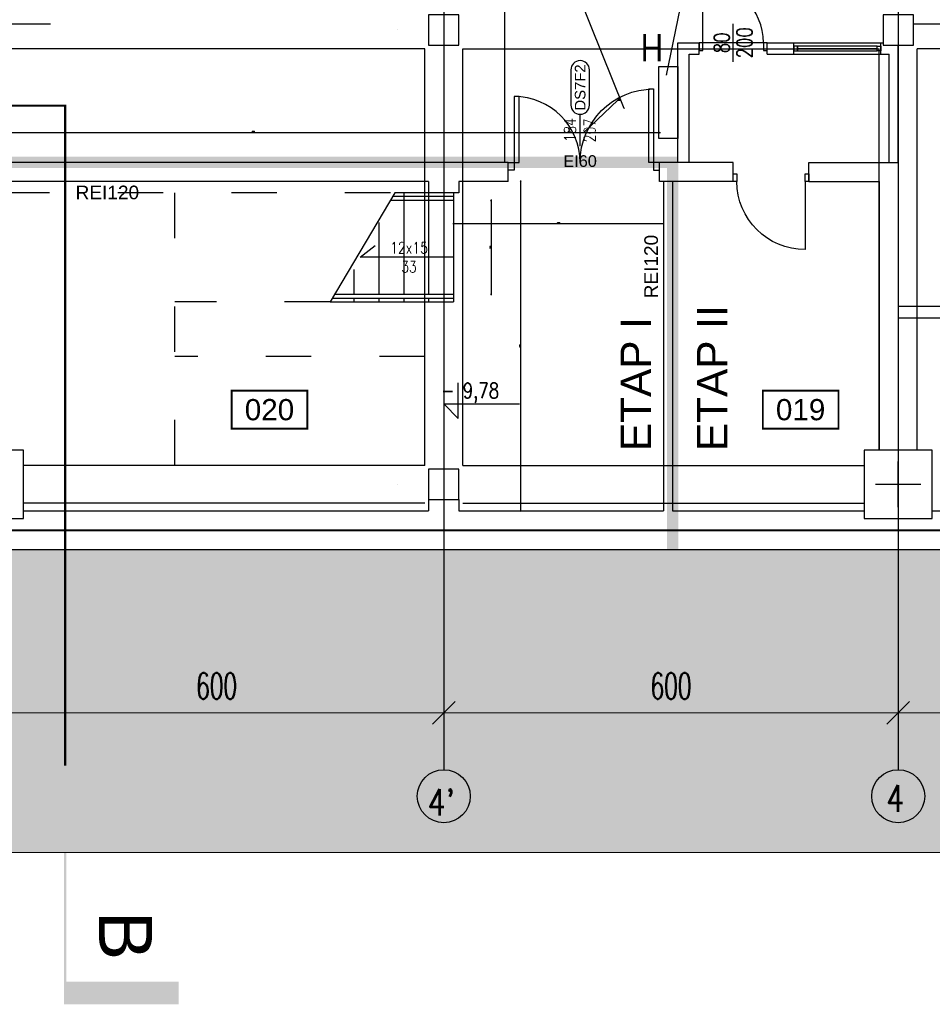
# Model space of a CAD drawing. Header units: centimetres. Extents: x -156440 to 298236, y -263599 to 81430.
# Tile 50 of 170: x 164424 to 176474, y -176096 to -163097. Entities that reach past the tile are written whole.
import ezdxf
from ezdxf.enums import TextEntityAlignment as Align

# ---------------------------------------------------------------- set-up
doc = ezdxf.new("R2010")
doc.units = ezdxf.units.CM
doc.header["$LTSCALE"] = 50
doc.header["$PDMODE"] = 35
doc.header["$PDSIZE"] = 0.1
for name, pattern in [('Kondygnacja -2$0$ACAD_ISO03W100', [30, 12, -18]), ('Kondygnacja -2$0$DIVIDE', [31.75, 12.7, -6.35, 0, -6.35, 0, -6.35]), ('Kondygnacja -2$0$HIDDEN2', [4.7625, 3.175, -1.5875]), ('Linie przekrojowe$0$DASHDOT', [25.4, 12.7, -6.35, 0, -6.35]), ('Osie rzutów$0$DASHDOT2', [12.7, 6.35, -3.175, 0, -3.175])]:
    doc.linetypes.add(name, pattern=pattern)
doc.layers.get('0').update_dxf_attribs({"color": 8})
doc.layers.get('DEFPOINTS').update_dxf_attribs({"color": 8})
for name, color, linetype, lineweight in [('Kondygnacja -2$0$_SP KORYTA', 8, 'Continuous', 25), ('Kondygnacja -2$0$ARCH_INFO_WYMIARY', 8, 'Continuous', 9), ('Kondygnacja -2$0$RYSUNKOWE_NIEDRUK', 8, 'Continuous', 9), ('Linie przekrojowe$0$ARCH_LINIE PRZEKROJOWE', 8, 'Continuous', 25), ('Osie rzutów$0$ARCH_INFO_WYMIARY', 8, 'Continuous', 9)]:
    doc.layers.add(name, color=color, linetype=linetype, lineweight=lineweight)
for name, color, linetype in [('Kondygnacja -2$0$ARCH_ETAPOWANIE', 8, 'Kondygnacja -2$0$DIVIDE'), ('Kondygnacja -2$0$ARCH_GRUNT', 8, 'Continuous'), ('Kondygnacja -2$0$ARCH_HYDRANTY', 8, 'Continuous'), ('Kondygnacja -2$0$ARCH_INFO_ETYK_DRZWI', 8, 'Continuous'), ('Kondygnacja -2$0$ARCH_INFO_ETYK_DRZWI_IST', 8, 'Continuous'), ('Kondygnacja -2$0$ARCH_INFO_KOTY_WYSOKOŚCIOWE_IST', 8, 'Continuous'), ('Kondygnacja -2$0$ARCH_INFO_ODPORNOŚĆ OGNIOWA', 8, 'Continuous'), ('Kondygnacja -2$0$ARCH_INFO_OPISY', 8, 'Continuous'), ('Kondygnacja -2$0$ARCH_INFO_SCHODY_IST', 8, 'Continuous'), ('Kondygnacja -2$0$ARCH_KONSTR_POWYŻEJ RZUTU_IST', 8, 'Kondygnacja -2$0$HIDDEN2'), ('Kondygnacja -2$0$ARCH_MUROWANE_IST', 9, 'Continuous'), ('Kondygnacja -2$0$ARCH_SCHODY_IST', 8, 'Continuous'), ('Kondygnacja -2$0$ARCH_STAL_IST', 8, 'Continuous'), ('Kondygnacja -2$0$ARCH_WIDOK_INNE_IST', 8, 'Continuous'), ('Kondygnacja -2$0$ARCH_WIDOK_IST', 8, 'Continuous'), ('Kondygnacja -2$0$ARCH_ŚLUSARKA_DRZWI', 8, 'Continuous'), ('Kondygnacja -2$0$ARCH_ŚLUSARKA_DRZWI_IST', 8, 'Continuous'), ('Kondygnacja -2$0$ARCH_ŚLUSARKA_OKNA_IST', 8, 'Continuous'), ('Kondygnacja -2$0$ARCH_ŻELBET_IST', 9, 'Continuous'), ('Osie rzutów$0$ARCH_INFO_OSIE_IST', 8, 'Osie rzutów$0$DASHDOT2'), ('Osie rzutów$0$ARCH_INFO_OSIE_OPISY_IST', 8, 'Continuous'), ('Pomieszczenia -2$0$ARCH_INFO_AREA_ETYKIETY_200', 8, 'Continuous')]:
    doc.layers.add(name, color=color, linetype=linetype)
doc.styles.add('Kondygnacja -2$0$Arial', font='ARIAL.TTF')
doc.styles.add('Kondygnacja -2$0$EtykietaPow01', font='ARIALN.TTF')
doc.styles.add('Kondygnacja -2$0$Romans', font='Romans.shx', dxfattribs={"width": 0.7})
doc.styles.add('Kondygnacja -2$0$ROMANS-50-CM', font='romans.shx', dxfattribs={"width": 0.8, "height": 10})
doc.styles.add('Kondygnacja -2$0$Standard', font='txt')
doc.styles.add('Linie przekrojowe$0$Arial', font='ARIAL.TTF')
doc.styles.add('Osie rzutów$0$ROMANS-250-CM', font='romans.shx', dxfattribs={"width": 0.8, "height": 50})
doc.styles.add('Osie rzutów$0$wymiary_cuprum', font='Romans.shx', dxfattribs={"width": 0.6})
doc.styles.add('Pomieszczenia -2$0$Arial', font='ARIAL.TTF')
doc.dimstyles.new('Kondygnacja -2$0$ISO-25', dxfattribs={"dimtxt": 2.5, "dimasz": 2.5, "dimexe": 1.25, "dimexo": 0.625, "dimtad": 1, "dimtxsty": 'Kondygnacja -2$0$Standard', "dimcen": 2.5, "dimadec": 0, "dimazin": 0, "dimtfac": 1, "dimtmove": 0, "dimatfit": 3, "dimfxl": 0, "dimarcsym": 0})
doc.dimstyles.new('Kondygnacja -2$0$Wymiary 1-100', dxfattribs={"dimtxt": 12, "dimasz": 10, "dimexe": 5, "dimexo": 0, "dimgap": 4, "dimtad": 1, "dimrnd": 0.5, "dimzin": 12, "dimdsep": 46, "dimtxsty": 'Kondygnacja -2$0$Romans', "dimblk": 'Kondygnacja -2$0$_Oblique', "dimcen": 10, "dimdle": 10, "dimclrt": 55, "dimazin": 0, "dimtfac": 1, "dimtmove": 1, "dimatfit": 3, "dimfxl": 0, "dimtolj": 1, "dimtzin": 0, "dimarcsym": 0})
doc.dimstyles.new('Osie rzutów$0$ARCH_ CT', dxfattribs={"dimtxt": 20, "dimasz": 20, "dimexe": 12, "dimexo": 20, "dimgap": 5, "dimtad": 1, "dimdec": 1, "dimrnd": 0.5, "dimzin": 9, "dimdsep": 46, "dimtxsty": 'Osie rzutów$0$wymiary_cuprum', "dimblk": 'Osie rzutów$0$_Oblique', "dimcen": 8, "dimdle": 12, "dimclrd": 256, "dimclre": 256, "dimclrt": 55, "dimadec": 1, "dimazin": 0, "dimtfac": 1, "dimtdec": 1, "dimtmove": 1, "dimatfit": 2, "dimldrblk": 'Osie rzutów$0$_Dot', "dimfxl": 0, "dimtolj": 1, "dimtzin": 0, "dimlwd": -1, "dimlwe": -1, "dimarcsym": 0})

# ---------------------------------------------------------------- blocks, each defined once
blk = doc.blocks.new('Osie rzutów$0$_Oblique')
at = {"color": 0, "linetype": 'ByBlock', "lineweight": -2}
blk.add_line((-0.5, -0.5), (0.5, 0.5), dxfattribs=at)
blk = doc.blocks.new('*D83')
at = {"layer": 'DEFPOINTS', "color": 0}
for p in [(9860, 4732.2), (10460, 4732.2), (10460, 4698.3)]:
    blk.add_point(p, dxfattribs=at)
at = {"layer": 'Osie rzutów$0$ARCH_INFO_WYMIARY'}
for p, q in [((9860, 4717.2), (9860, 4690.3)), ((10460, 4717.2), (10460, 4690.3)), ((9852, 4698.3), (10468, 4698.3))]:
    blk.add_line(p, q, dxfattribs=at)
at = {"layer": 'Osie rzutów$0$ARCH_INFO_WYMIARY', "xscale": 30, "yscale": 30, "zscale": 30, "rotation": 180}
blk.add_blockref('Osie rzutów$0$_Oblique', (9860, 4698.3), dxfattribs=at)
at = {"layer": 'Osie rzutów$0$ARCH_INFO_WYMIARY', "xscale": 30, "yscale": 30, "zscale": 30}
blk.add_blockref('Osie rzutów$0$_Oblique', (10460, 4698.3), dxfattribs=at)
at = {"layer": 'Osie rzutów$0$ARCH_INFO_WYMIARY', "color": 55, "insert": (10160, 4733.8), "char_height": 35, "attachment_point": 5, "style": 'Osie rzutów$0$wymiary_cuprum'}
blk.add_mtext('\\A1;600', dxfattribs=at)
blk = doc.blocks.new('Osie rzutów$0$_Dot')
at = {"color": 0, "linetype": 'ByBlock', "lineweight": -2}
blk.add_line((-0.5, 0), (-1, 0), dxfattribs=at)
at = {"color": 0, "linetype": 'ByBlock', "const_width": 0.5}
blk.add_lwpolyline([(-0.25, 0, 1), (0.25, 0, 1)], format="xyb", close=True, dxfattribs=at)
blk = doc.blocks.new('*D84')
at = {"layer": 'DEFPOINTS', "color": 0}
for p in [(9260, 4732.2), (9860, 4732.2), (9860, 4698.3)]:
    blk.add_point(p, dxfattribs=at)
at = {"layer": 'Osie rzutów$0$ARCH_INFO_WYMIARY'}
for p, q in [((9260, 4717.2), (9260, 4690.3)), ((9860, 4717.2), (9860, 4690.3)), ((9252, 4698.3), (9868, 4698.3))]:
    blk.add_line(p, q, dxfattribs=at)
at = {"layer": 'Osie rzutów$0$ARCH_INFO_WYMIARY', "xscale": 30, "yscale": 30, "zscale": 30, "rotation": 180}
blk.add_blockref('Osie rzutów$0$_Oblique', (9260, 4698.3), dxfattribs=at)
at = {"layer": 'Osie rzutów$0$ARCH_INFO_WYMIARY', "xscale": 30, "yscale": 30, "zscale": 30}
blk.add_blockref('Osie rzutów$0$_Oblique', (9860, 4698.3), dxfattribs=at)
at = {"layer": 'Osie rzutów$0$ARCH_INFO_WYMIARY', "color": 55, "insert": (9560, 4733.8), "char_height": 35, "attachment_point": 5, "style": 'Osie rzutów$0$wymiary_cuprum'}
blk.add_mtext('\\A1;600', dxfattribs=at)
blk = doc.blocks.new('*D85')
at = {"layer": 'DEFPOINTS', "color": 0}
for p in [(8660, 4732.2), (9260, 4732.2), (9260, 4698.3)]:
    blk.add_point(p, dxfattribs=at)
at = {"layer": 'Osie rzutów$0$ARCH_INFO_WYMIARY'}
for p, q in [((8660, 4717.2), (8660, 4690.3)), ((9260, 4717.2), (9260, 4690.3)), ((8652, 4698.3), (9268, 4698.3))]:
    blk.add_line(p, q, dxfattribs=at)
at = {"layer": 'Osie rzutów$0$ARCH_INFO_WYMIARY', "xscale": 30, "yscale": 30, "zscale": 30, "rotation": 180}
blk.add_blockref('Osie rzutów$0$_Oblique', (8660, 4698.3), dxfattribs=at)
at = {"layer": 'Osie rzutów$0$ARCH_INFO_WYMIARY', "xscale": 30, "yscale": 30, "zscale": 30}
blk.add_blockref('Osie rzutów$0$_Oblique', (9260, 4698.3), dxfattribs=at)
at = {"layer": 'Osie rzutów$0$ARCH_INFO_WYMIARY', "color": 55, "insert": (8960, 4733.8), "char_height": 35, "attachment_point": 5, "style": 'Osie rzutów$0$wymiary_cuprum'}
blk.add_mtext('\\A1;600', dxfattribs=at)
blk = doc.blocks.new('Linie przekrojowe$0$A$C57A9303D')
blk.add_lwpolyline([(300, 0, 3, 3, 0), (0, 0, 30, 30, 0), (0, 150, 30, 30, 0)], format="xyseb")
at = {"linetype": 'Linie przekrojowe$0$DASHDOT', "ltscale": 5, "const_width": 3}
blk.add_lwpolyline([(300, 0), (1000, 0)], dxfattribs=at)
blk = doc.blocks.new('Linie przekrojowe')
at = {"layer": 'Linie przekrojowe$0$ARCH_LINIE PRZEKROJOWE', "linetype": 'Linie przekrojowe$0$DASHDOT', "ltscale": 5, "const_width": 3, "flags": 128}
blk.add_lwpolyline([(8110, 12660), (8110, 5500), (8760, 5500), (8760, 5178.6)], dxfattribs=at)
at = {"layer": 'Linie przekrojowe$0$ARCH_LINIE PRZEKROJOWE', "linetype": 'Linie przekrojowe$0$DASHDOT', "ltscale": 5, "xscale": -1, "rotation": 270}
blk.add_blockref('Linie przekrojowe$0$A$C57A9303D', (8760, 4328.6), dxfattribs=at)
at = {"layer": 'Linie przekrojowe$0$ARCH_LINIE PRZEKROJOWE', "linetype": 'Linie przekrojowe$0$DASHDOT', "ltscale": 5, "style": 'Linie przekrojowe$0$Arial'}
blk.add_text('B', height=70, rotation=270, dxfattribs=at).set_placement((8839.8, 4404.4), align=Align.MIDDLE_CENTER)
blk = doc.blocks.new('Kondygnacja -2$0$T-drzwi_góra-200')
at = {"layer": 'Kondygnacja -2$0$ARCH_INFO_ETYK_DRZWI'}
blk.add_line((0, 0), (0, 60), dxfattribs=at)
blk.add_lwpolyline([(-17.5, 143.7), (-17.5, 77.5, 1), (17.5, 77.5), (17.5, 143.7, 1)], format="xyb", close=True, dxfattribs=at)
at = {"layer": 'Kondygnacja -2$0$ARCH_INFO_ETYK_DRZWI', "style": 'Kondygnacja -2$0$Arial'}
blk.add_attdef('ADS_DRZWI:SYMBOL', text='', height=20, rotation=90, dxfattribs=at).set_placement((0, 110.6), align=Align.MIDDLE)
at = {"layer": 'Kondygnacja -2$0$ARCH_INFO_ETYK_DRZWI', "style": 'Kondygnacja -2$0$Romans', "width": 0.8}
for tag, p in [('ADS_DRZWI:SZEROKOŚĆ', (-8, 30.5)), ('ADS_DRZWI:WYSOKOŚĆ', (29, 29.5))]:
    blk.add_attdef(tag, text='', height=22, rotation=90, dxfattribs=at).set_placement(p, align=Align.CENTER)
at = {"layer": 'Kondygnacja -2$0$ARCH_INFO_ETYK_DRZWI', "color": 1, "style": 'Kondygnacja -2$0$Arial'}
blk.add_attdef('ADS_DRZWI:ODPORNOŚĆ_OGNIOWA', text='', height=22, dxfattribs=at).set_placement((-0.1, -45.8), align=Align.BOTTOM_CENTER)
blk = doc.blocks.new('Kondygnacja -2$0$_Oblique')
at = {"color": 0, "linetype": 'ByBlock', "lineweight": -2}
blk.add_line((-0.5, -0.5), (0.5, 0.5), dxfattribs=at)
blk = doc.blocks.new('*D180')
at = {"layer": 'DEFPOINTS', "color": 0}
for p in [(170154, -165482), (170154, -166722), (170649, -166722)]:
    blk.add_point(p, dxfattribs=at)
at = {"layer": 'Kondygnacja -2$0$ARCH_INFO_WYMIARY', "color": 0, "lineweight": -2}
for p, q in [((170641, -165482), (170654, -165482)), ((170649, -165472), (170649, -166732)), ((170641, -166722), (170654, -166722))]:
    blk.add_line(p, q, dxfattribs=at)
at = {"layer": 'Kondygnacja -2$0$ARCH_INFO_WYMIARY', "color": 0, "lineweight": -2, "xscale": 10, "yscale": 10, "zscale": 10}
for p, rotation in [((170649, -165482), 90), ((170649, -166722), 270)]:
    blk.add_blockref('Kondygnacja -2$0$_Oblique', p, dxfattribs=dict(at, rotation=rotation))
at = {"layer": 'Kondygnacja -2$0$ARCH_INFO_WYMIARY', "color": 55, "insert": (170639, -166102), "char_height": 12, "attachment_point": 5, "rotation": 90, "style": 'Kondygnacja -2$0$Romans'}
blk.add_mtext('\\A1;1240', dxfattribs=at)
blk = doc.blocks.new('*D235')
at = {"layer": 'DEFPOINTS', "color": 0}
for p in [(170154, -165382), (172924, -165382), (172924, -165789)]:
    blk.add_point(p, dxfattribs=at)
at = {"layer": 'Kondygnacja -2$0$ARCH_INFO_WYMIARY', "color": 0, "lineweight": -2}
for p, q in [((170144, -165789), (172934, -165789)), ((170154, -165781), (170154, -165794)), ((172924, -165781), (172924, -165794))]:
    blk.add_line(p, q, dxfattribs=at)
at = {"layer": 'Kondygnacja -2$0$ARCH_INFO_WYMIARY', "color": 0, "lineweight": -2, "xscale": 10, "yscale": 10, "zscale": 10, "rotation": 180}
blk.add_blockref('Kondygnacja -2$0$_Oblique', (170154, -165789), dxfattribs=at)
at = {"layer": 'Kondygnacja -2$0$ARCH_INFO_WYMIARY', "color": 0, "lineweight": -2, "xscale": 10, "yscale": 10, "zscale": 10}
blk.add_blockref('Kondygnacja -2$0$_Oblique', (172924, -165789), dxfattribs=at)
at = {"layer": 'Kondygnacja -2$0$ARCH_INFO_WYMIARY', "color": 55, "insert": (171539, -165779), "char_height": 12, "attachment_point": 5, "style": 'Kondygnacja -2$0$Romans'}
blk.add_mtext('\\A1;2770', dxfattribs=at)
blk = doc.blocks.new('Kondygnacja -2$0$_Dot')
at = {"color": 0, "linetype": 'ByBlock', "lineweight": -2}
blk.add_line((-0.5, 0), (-1, 0), dxfattribs=at)
at = {"color": 0, "linetype": 'ByBlock', "const_width": 0.5}
blk.add_lwpolyline([(-0.25, 0, 1), (0.25, 0, 1)], format="xyb", close=True, dxfattribs=at)
blk = doc.blocks.new('*D181')
at = {"layer": 'DEFPOINTS', "color": 0}
for p in [(170649, -165232), (170655, -169582), (171039, -169582)]:
    blk.add_point(p, dxfattribs=at)
at = {"layer": 'Kondygnacja -2$0$ARCH_INFO_WYMIARY', "color": 0, "lineweight": -2}
for p, q in [((171039, -165222), (171039, -169592)), ((171031, -165232), (171044, -165232)), ((171031, -169582), (171044, -169582))]:
    blk.add_line(p, q, dxfattribs=at)
at = {"layer": 'Kondygnacja -2$0$ARCH_INFO_WYMIARY', "color": 0, "lineweight": -2, "xscale": 10, "yscale": 10, "zscale": 10}
for p, rotation in [((171039, -165232), 90), ((171039, -169582), 270)]:
    blk.add_blockref('Kondygnacja -2$0$_Oblique', p, dxfattribs=dict(at, rotation=rotation))
at = {"layer": 'Kondygnacja -2$0$ARCH_INFO_WYMIARY', "color": 55, "insert": (171029, -167407), "char_height": 12, "attachment_point": 5, "rotation": 90, "style": 'Kondygnacja -2$0$Romans'}
blk.add_mtext('\\A1;4350', dxfattribs=at)
blk = doc.blocks.new('*D251')
at = {"layer": 'DEFPOINTS', "color": 0}
for p in [(170874, -164585), (164144, -164982), (170874, -164982)]:
    blk.add_point(p, dxfattribs=at)
at = {"layer": 'Kondygnacja -2$0$ARCH_INFO_WYMIARY', "color": 0, "lineweight": -2}
for p, q in [((164134, -164585), (170884, -164585)), ((164144, -164593), (164144, -164580)), ((170874, -164593), (170874, -164580))]:
    blk.add_line(p, q, dxfattribs=at)
at = {"layer": 'Kondygnacja -2$0$ARCH_INFO_WYMIARY', "color": 0, "lineweight": -2, "xscale": 10, "yscale": 10, "zscale": 10, "rotation": 180}
blk.add_blockref('Kondygnacja -2$0$_Oblique', (164144, -164585), dxfattribs=at)
at = {"layer": 'Kondygnacja -2$0$ARCH_INFO_WYMIARY', "color": 0, "lineweight": -2, "xscale": 10, "yscale": 10, "zscale": 10}
blk.add_blockref('Kondygnacja -2$0$_Oblique', (170874, -164585), dxfattribs=at)
at = {"layer": 'Kondygnacja -2$0$ARCH_INFO_WYMIARY', "color": 55, "insert": (167509, -164575), "char_height": 12, "attachment_point": 5, "style": 'Kondygnacja -2$0$Romans'}
blk.add_mtext('\\A1;6730', dxfattribs=at)
blk = doc.blocks.new('*D261')
at = {"layer": 'DEFPOINTS', "color": 0}
for p in [(172874, -164585), (170874, -164982), (172874, -164982)]:
    blk.add_point(p, dxfattribs=at)
at = {"layer": 'Kondygnacja -2$0$ARCH_INFO_WYMIARY', "color": 0, "lineweight": -2}
for p, q in [((171874, -164585), (172324, -164158)), ((172324, -164158), (172361, -164158)), ((170864, -164585), (172884, -164585)), ((170874, -164593), (170874, -164580)), ((172874, -164593), (172874, -164580))]:
    blk.add_line(p, q, dxfattribs=at)
at = {"layer": 'Kondygnacja -2$0$ARCH_INFO_WYMIARY', "color": 0, "lineweight": -2, "xscale": 10, "yscale": 10, "zscale": 10, "rotation": 180}
blk.add_blockref('Kondygnacja -2$0$_Oblique', (170874, -164585), dxfattribs=at)
at = {"layer": 'Kondygnacja -2$0$ARCH_INFO_WYMIARY', "color": 0, "lineweight": -2, "xscale": 10, "yscale": 10, "zscale": 10}
blk.add_blockref('Kondygnacja -2$0$_Oblique', (172874, -164585), dxfattribs=at)
at = {"layer": 'Kondygnacja -2$0$ARCH_INFO_WYMIARY', "color": 55, "insert": (172343, -164148), "char_height": 12, "attachment_point": 5, "style": 'Kondygnacja -2$0$Romans'}
blk.add_mtext('\\A1;2000', dxfattribs=at)
blk = doc.blocks.new('Kondygnacja -2$0$DRZWI80')
blk.add_line((-40, 0), (-40, 80))
at = {"lineweight": -3}
for p, q in [((0, -25), (0, 25)), ((40, 0), (-40, 0))]:
    blk.add_line(p, q, dxfattribs=at)
for points in [[(-45, -10), (-40, -10), (-40, 0), (-45, 0)], [(40, -10), (45, -10), (45, 0), (40, 0)]]:
    blk.add_lwpolyline(points, close=True, dxfattribs=at)
blk.add_arc((-40, 0), 80, 0, 90, dxfattribs=at)
blk = doc.blocks.new('Kondygnacja -2$0$konstukcja stropu -2')
at = {"layer": 'Kondygnacja -2$0$ARCH_KONSTR_POWYŻEJ RZUTU_IST', "ltscale": 10}
for p, q in [((9235, 5575), (8685, 5575)), ((9235, 5025), (9235, 5575)), ((9285, 5025), (9285, 5575)), ((9285, 5575), (9835, 5575)), ((9835, 5045), (9835, 5575)), ((9885, 5045), (9885, 5575)), ((10435, 5575), (9885, 5575)), ((9235, 5025), (8705, 5025)), ((9285, 5025), (9815, 5025)), ((9235, 4975), (8705, 4975)), ((9285, 4975), (9815, 4975))]:
    blk.add_line(p, q, dxfattribs=at)
blk = doc.blocks.new('Pomieszczenia -2$0$etykieta_numer')
at = {"color": 0, "linetype": 'ByBlock', "const_width": 2.44}
blk.add_lwpolyline([(-50, -50), (-50, 0), (50, 0), (50, -50)], close=True, dxfattribs=at)
at = {"color": 0, "linetype": 'ByBlock', "style": 'Pomieszczenia -2$0$Arial'}
blk.add_attdef('AECAREA:NUMER_LOKALU', text='', height=28, dxfattribs=at).set_placement((0, -25), align=Align.MIDDLE)
blk = doc.blocks.new('Osie rzutów')
at = {"layer": 'Osie rzutów$0$ARCH_INFO_OSIE_IST', "ltscale": 10}
for p, q in [((9260, 12510), (9260, 4623.26)), ((9860, 12510), (9860, 4623.26)), ((4436.04, 5600), (15156.54, 5600)), ((9860, 4970), (9860, 5030)), ((4436.04, 5000), (15156.54, 5000)), ((9890, 5000), (9830, 5000))]:
    blk.add_line(p, q, dxfattribs=at)
at = {"layer": 'Osie rzutów$0$ARCH_INFO_OSIE_OPISY_IST'}
for centre in [(9260, 4588.26), (9860, 4588.26)]:
    blk.add_circle(centre, 35, dxfattribs=at)
at = {"layer": 'Osie rzutów$0$ARCH_INFO_OSIE_OPISY_IST', "style": 'Osie rzutów$0$ROMANS-250-CM', "width": 0.8}
for s, p in [('4', (9844.03, 4567.67)), ("4'", (9238.54, 4562.69))]:
    blk.add_text(s, height=35, dxfattribs=at).set_placement(p)
at = {"layer": 'Osie rzutów$0$ARCH_INFO_WYMIARY'}
for base, p1, p2, picture, middle in [((9260, 4698.26), (8660, 4732.19), (9260, 4732.19), '*D85', (8960, 4733.76)), ((9860, 4698.26), (9260, 4732.19), (9860, 4732.19), '*D84', (9560, 4733.76)), ((10460, 4698.26), (9860, 4732.19), (10460, 4732.19), '*D83', (10160, 4733.76))]:
    dim = blk.add_linear_dim(base=base, p1=p1, p2=p2, dimstyle='Osie rzutów$0$ARCH_ CT', override={"dimtxt": 35, "dimasz": 30, "dimexe": 8, "dimexo": 15, "dimgap": 18, "dimdle": 8}, dxfattribs=at)
    dim.commit()
    dim.dimension.update_dxf_attribs({"geometry": picture, "text_midpoint": middle})

msp = doc.modelspace()

# ---------------------------------------------------------------- hatches: boundary and pattern name
at = {"layer": 'Kondygnacja -2$0$ARCH_GRUNT', "linetype": 'Continuous', "lineweight": 5}
h = msp.add_hatch(dxfattribs=at)
h.set_pattern_fill('EARTH', color=256, scale=150.000081, angle=45, style=0)
h.set_pattern_definition([(45, (77424.2, -219231.8), (-1e-09, 1347.039), [952.501, -952.501]), (45, (77171.7, -218979.2), (-1e-09, 1347.039), [952.501, -952.501]), (45, (76919.1, -218726.6), (-1e-09, 1347.039), [952.501, -952.501]), (135, (76919.1, -218558.25), (-1347.039, -1e-09), [952.501, -952.501]), (135, (77171.7, -218305.7), (-1347.039, -1e-09), [952.501, -952.501]), (135, (77424.2, -218053.1), (-1347.039, -1e-09), [952.501, -952.501])])
h.paths.add_polyline_path([(212884.241, -145231.769), (212884.241, -170091.769), (126714.241, -170091.769), (126714.241, -162416.769), (124204.241, -162416.769), (124204.241, -158046.769), (126714.241, -158046.769), (126714.241, -145411.769), (124194.241, -145411.769), (124194.241, -139051.769), (126714.241, -139051.769), (126714.241, -120371.769), (126974.241, -120371.769), (126974.241, -120331.769), (123340.682, -120331.769), (104210.686, -114846.331), (92327.304, -139115.894), (85328.346, -135672.845), (88440.332, -129346.864), (81118.345, -125744.905), (84534.909, -118799.785), (97303.521, -125081.142), (97363.112, -124960.006), (104094.752, -111276.07), (123872.677, -116947.299), (125577.831, -117931.769), (126814.241, -117931.769), (126814.241, -111935.99), (122814.241, -111935.99), (122814.241, -112482.599), (111546.999, -109251.769), (100611.443, -109251.769), (95479.978, -119726.267), (82711.366, -113444.91), (75763.47, -127568.448), (83085.457, -131170.407), (79973.47, -137496.388), (94157.494, -144474.039), (106329.469, -119615.08), (122714.241, -124313.338), (122714.241, -135051.769), (120194.241, -135051.769), (120194.241, -149411.769), (122714.241, -149411.769), (122714.241, -154046.769), (120204.241, -154046.769), (120204.241, -166416.769), (122714.241, -166416.769), (122714.241, -174091.769), (216884.241, -174091.769), (216884.241, -145231.769)])

# ---------------------------------------------------------------- linework, layer by layer
at = {"layer": 'Kondygnacja -2$0$ARCH_ETAPOWANIE', "ltscale": 10, "const_width": 150, "elevation": -3480}
msp.add_lwpolyline([(164024.241, -171004.045), (164024.241, -164981.769), (173044.241, -164981.769), (173044.241, -171004.045)], dxfattribs=at)
at = {"layer": 'Kondygnacja -2$0$ARCH_HYDRANTY', "elevation": -3480}
msp.add_lwpolyline([(172864.241, -163716.769), (173114.241, -163716.769), (173114.241, -164666.769), (172864.241, -164666.769)], close=True, dxfattribs=at)
at = {"layer": 'Kondygnacja -2$0$ARCH_INFO_KOTY_WYSOKOŚCIOWE_IST', "elevation": -3480}
msp.add_lwpolyline([(171025.452, -168172.784), (170028.268, -168172.784), (170215.768, -168360.284), (170215.768, -167891.85)], dxfattribs=at)
at = {"layer": 'Kondygnacja -2$0$ARCH_INFO_SCHODY_IST'}
for p, q in [((168920.442, -166231.769, -3480), (169118.129, -166079.402, -3480)), ((170154.241, -166231.769, -3480), (168920.442, -166231.769, -3480))]:
    msp.add_line(p, q, dxfattribs=at)
at = {"layer": 'Kondygnacja -2$0$ARCH_MUROWANE_IST', "ltscale": 4}
for p, q in [((176224.241, -163151.769, -3480), (181824.241, -163151.769, -3480)), ((173114.241, -164981.769, -3480), (173114.241, -163401.769, -3480)), ((173114.241, -163401.769, -3480), (173394.241, -163401.769, -3480)), ((173394.241, -163551.769, -3480), (173394.241, -163401.769, -3480)), ((174294.241, -163551.769, -3480), (174294.241, -163401.769, -3480)), ((174294.241, -163401.769, -3480), (174644.241, -163401.769, -3480)), ((174644.241, -163551.769, -3480), (174644.241, -163401.769, -3480)), ((175794.241, -163551.769, -3480), (175794.241, -163401.769, -3480)), ((175794.241, -163401.769, -3480), (175824.241, -163401.769, -3480)), ((176024.241, -164981.769, -3480), (176024.241, -163431.769, -3480)), ((173264.241, -164981.769, -3480), (173264.241, -163551.769, -3480)), ((173264.241, -163551.769, -3480), (173394.241, -163551.769, -3480)), ((174294.241, -163551.769, -3480), (174644.241, -163551.769, -3480)), ((175794.241, -163551.769, -3480), (175904.241, -163551.769, -3480)), ((175904.241, -164981.769, -3480), (175904.241, -163551.769, -3480)), ((170874.241, -164981.769, -3480), (164144.241, -164981.769, -3480)), ((170874.241, -165231.769, -3480), (170874.241, -164981.769, -3480)), ((173844.241, -164981.769, -3480), (172874.241, -164981.769, -3480)), ((172874.241, -165231.769, -3480), (172874.241, -164981.769, -3480)), ((173844.241, -165231.769, -3480), (173844.241, -164981.769, -3480)), ((174844.241, -165231.769, -3480), (174844.241, -164981.769, -3480)), ((174844.241, -164981.769, -3480), (176024.241, -164981.769, -3480)), ((176024.241, -164981.769, -3480), (176024.241, -168781.769, -3480)), ((169824.241, -165231.769, -3480), (164274.241, -165231.769, -3480)), ((169824.241, -165231.769, -3480), (169824.241, -165381.769, -3480)), ((170224.241, -165231.769, -3480), (170224.241, -165381.769, -3480)), ((170874.241, -165231.769, -3480), (170224.241, -165231.769, -3480)), ((173844.241, -165231.769, -3480), (172874.241, -165231.769, -3480)), ((172924.241, -165231.769, -3480), (172924.241, -169581.769, -3480)), ((173044.241, -165231.769, -3480), (173044.241, -169581.769, -3480)), ((174844.241, -165231.769, -3480), (175774.241, -165231.769, -3480)), ((175774.241, -165231.769, -3480), (175774.241, -168781.769, -3480)), ((170224.241, -165381.769, -3480), (169824.241, -165381.769, -3480)), ((126964.241, -169841.769, -3480), (212634.241, -169841.769, -3480)), ((126714.241, -170091.769, -3480), (212884.241, -170091.769, -3480))]:
    msp.add_line(p, q, dxfattribs=at)
at = {"layer": 'Kondygnacja -2$0$ARCH_MUROWANE_IST', "ltscale": 4, "elevation": -3480}
msp.add_lwpolyline([(180874.241, -167031.769), (180874.241, -166881.769), (176024.241, -166881.769), (176024.241, -167031.769)], close=True, dxfattribs=at)
at = {"layer": 'Kondygnacja -2$0$ARCH_SCHODY_IST', "linetype": 'Kondygnacja -2$0$ACAD_ISO03W100'}
for p, q in [((169319.2, -165381.769, -3480), (164274.241, -165381.769, -3480)), ((166474.241, -168981.769, -3480), (166474.241, -165381.769, -3480)), ((168521.685, -166821.769, -3480), (166474.241, -166821.769, -3480)), ((169774.241, -167541.769, -3480), (166474.241, -167541.769, -3480)), ((169774.241, -168981.769, -3480), (169774.241, -167641.769, -3480)), ((169774.241, -168981.769, -3480), (164474.241, -168981.769, -3480))]:
    msp.add_line(p, q, dxfattribs=at)
at = {"layer": 'Kondygnacja -2$0$ARCH_SCHODY_IST'}
for p, q in [((169378.715, -165381.769, -3480), (168521.685, -166821.769, -3480)), ((169824.241, -165481.769, -3480), (169319.2, -165481.769, -3480)), ((170154.241, -165481.769, -3480), (169319.2, -165481.769, -3480)), ((170154.241, -165431.769, -3480), (169348.957, -165431.769, -3480)), ((169824.241, -165381.769, -3480), (169378.715, -165381.769, -3480)), ((169494.241, -165381.769, -3480), (169494.241, -166721.769, -3480)), ((169824.241, -165381.769, -3480), (169824.241, -166721.769, -3480)), ((170154.241, -165381.769, -3480), (170154.241, -166821.769, -3480)), ((169164.241, -165773.222, -3480), (169164.241, -166721.769, -3480)), ((168834.241, -166393.901, -3480), (168834.241, -166721.769, -3480)), ((168548.269, -166771.769, -3480), (170154.241, -166771.769, -3480)), ((168574.853, -166721.769, -3480), (170154.241, -166721.769, -3480)), ((168834.241, -166771.769, -3480), (168834.241, -166821.769, -3480)), ((169164.241, -166771.769, -3480), (169164.241, -166821.769, -3480)), ((169494.241, -166771.769, -3480), (169494.241, -166821.769, -3480)), ((169824.241, -166771.769, -3480), (169824.241, -166821.769, -3480)), ((168521.685, -166821.769, -3480), (170154.241, -166821.769, -3480))]:
    msp.add_line(p, q, dxfattribs=at)
at = {"layer": 'Kondygnacja -2$0$ARCH_STAL_IST', "ltscale": 0.5}
msp.add_line((170824.241, -160471.769, -3480), (170824.241, -164981.769, -3480), dxfattribs=at)
at = {"layer": 'Kondygnacja -2$0$ARCH_WIDOK_INNE_IST'}
for p, q in [((174644.241, -163401.769, -3480), (175794.241, -163401.769, -3480)), ((174644.241, -163551.769, -3480), (175794.241, -163551.769, -3480))]:
    msp.add_line(p, q, dxfattribs=at)
at = {"layer": 'Kondygnacja -2$0$ARCH_WIDOK_IST', "ltscale": 2}
msp.add_line((163494.844, -163151.769, -3480), (164831.078, -163151.769, -3480), dxfattribs=at)
at = {"layer": 'Kondygnacja -2$0$ARCH_WIDOK_IST', "elevation": -3480}
msp.add_lwpolyline([(174794.241, -165231.769), (174794.241, -165131.769), (174844.241, -165131.769), (174844.241, -165231.769), (174794.241, -165231.769), (174794.241, -166131.769, -0.414213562), (173894.241, -165231.769), (173844.241, -165231.769), (173844.241, -165131.769), (173894.241, -165131.769), (173894.241, -165231.769)], format="xyb", dxfattribs=at)
at = {"layer": 'Kondygnacja -2$0$ARCH_ŚLUSARKA_DRZWI', "linetype": 'Continuous', "lineweight": -3, "elevation": -3480}
for points in [[(172794.241, -164981.769), (172731.241, -164981.769), (172731.241, -164011.769), (172794.241, -164011.769)], [(170954.241, -164981.769), (171017.241, -164981.769), (171017.241, -164111.769), (170954.241, -164111.769)], [(170954.241, -165082.769), (170874.241, -165082.769), (170874.241, -164981.769), (170954.241, -164981.769)], [(172794.241, -165082.769), (172874.241, -165082.769), (172874.241, -164981.769), (172794.241, -164981.769)]]:
    msp.add_lwpolyline(points, close=True, dxfattribs=at)
at = {"layer": 'Kondygnacja -2$0$ARCH_ŚLUSARKA_DRZWI', "linetype": 'Continuous', "lineweight": -3, "extrusion": (0, 0, -1)}
msp.add_arc((-172794.241, -164981.769, 3480), 970, 0, 90, dxfattribs=at)
at = {"layer": 'Kondygnacja -2$0$ARCH_ŚLUSARKA_DRZWI', "linetype": 'Continuous', "lineweight": -3}
msp.add_arc((170954.241, -164981.769, -3480), 870, 0, 90, dxfattribs=at)
at = {"layer": 'Kondygnacja -2$0$ARCH_ŚLUSARKA_OKNA_IST'}
msp.add_line((174694.241, -163476.769, -3480), (175744.241, -163476.769, -3480), dxfattribs=at)
at = {"layer": 'Kondygnacja -2$0$ARCH_ŚLUSARKA_OKNA_IST', "elevation": -3480}
for points in [[(174644.241, -163506.769), (174694.241, -163506.769), (174694.241, -163446.769), (174644.241, -163446.769)], [(174694.241, -163506.769), (175744.241, -163506.769), (175744.241, -163446.769), (174694.241, -163446.769)], [(175794.241, -163506.769), (175744.241, -163506.769), (175744.241, -163446.769), (175794.241, -163446.769)]]:
    msp.add_lwpolyline(points, close=True, dxfattribs=at)
at = {"layer": 'Kondygnacja -2$0$ARCH_ŻELBET_IST', "ltscale": 4}
for p, q in [((169824.241, -169431.769, -3480), (169824.241, -169581.769, -3480)), ((170224.241, -169431.769, -3480), (170224.241, -169581.769, -3480)), ((164474.241, -169581.769, -3480), (169824.241, -169581.769, -3480)), ((170224.241, -169581.769, -3480), (172924.241, -169581.769, -3480)), ((173044.241, -169581.769, -3480), (175574.241, -169581.769, -3480)), ((176474.241, -169581.769, -3480), (181824.241, -169581.769, -3480)), ((126974.241, -169831.769, -3480), (212624.241, -169831.769, -3480))]:
    msp.add_line(p, q, dxfattribs=at)
at = {"layer": 'Kondygnacja -2$0$ARCH_ŻELBET_IST', "ltscale": 4, "elevation": -3480}
for points in [[(169824.241, -163431.769), (170224.241, -163431.769), (170224.241, -163031.769), (169824.241, -163031.769)], [(175824.241, -163431.769), (176224.241, -163431.769), (176224.241, -163031.769), (175824.241, -163031.769)], [(163574.241, -169681.769), (164474.241, -169681.769), (164474.241, -168781.769), (163574.241, -168781.769)], [(175574.241, -169681.769), (176474.241, -169681.769), (176474.241, -168781.769), (175574.241, -168781.769)], [(169824.241, -169431.769), (170224.241, -169431.769), (170224.241, -169031.769), (169824.241, -169031.769)]]:
    msp.add_lwpolyline(points, close=True, dxfattribs=at)
at = {"layer": 'Kondygnacja -2$0$RYSUNKOWE_NIEDRUK', "linetype": 'Continuous', "lineweight": 5, "elevation": -3480}
for points in [[(212884.241, -170091.769), (126714.241, -170091.769), (126714.241, -162416.769), (124204.241, -162416.769), (124204.241, -158046.769), (126714.241, -158046.769), (126714.241, -145411.769), (124194.241, -145411.769), (124194.241, -139051.769), (126714.241, -139051.769), (126714.241, -120371.769), (126974.241, -120371.769), (126974.241, -120331.769), (123340.682, -120331.769), (104210.686, -114846.331)], [(106329.469, -119615.08), (122714.241, -124313.338), (122714.241, -135051.769), (120194.241, -135051.769), (120194.241, -149411.769), (122714.241, -149411.769), (122714.241, -154046.769), (120204.241, -154046.769), (120204.241, -166416.769), (122714.241, -166416.769), (122714.241, -174091.769), (216884.241, -174091.769)]]:
    msp.add_lwpolyline(points, dxfattribs=at)

# ---------------------------------------------------------------- block references
at = {"xscale": 10, "yscale": 10, "zscale": 10}
msp.add_blockref('Linie przekrojowe', (77424.241, -219231.769), dxfattribs=at)
at = {"layer": 'Kondygnacja -2$0$_SP KORYTA', "xscale": 10, "yscale": 10, "zscale": 10}
msp.add_blockref('Kondygnacja -2$0$konstukcja stropu -2', (77424.241, -219231.769, -3480), dxfattribs=at)
at = {"layer": 'Kondygnacja -2$0$ARCH_INFO_ETYK_DRZWI', "linetype": 'Continuous', "lineweight": -3, "xscale": 7, "yscale": 7, "zscale": 6.999999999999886}
msp.add_blockref('Kondygnacja -2$0$T-drzwi_góra-200', (171824.241, -164765.817, -3480), dxfattribs=at).add_auto_attribs({'ADS_DRZWI:ODPORNOŚĆ_OGNIOWA': 'EI60', 'ADS_DRZWI:SYMBOL': 'DS7F2', 'ADS_DRZWI:SZEROKOŚĆ': '184', 'ADS_DRZWI:WYSOKOŚĆ': '207'})
at = {"layer": 'Kondygnacja -2$0$ARCH_ŚLUSARKA_DRZWI_IST', "xscale": 10, "yscale": 10, "zscale": 10}
msp.add_blockref('Kondygnacja -2$0$DRZWI80', (173844.241, -163401.769, -3480), dxfattribs=at)
at = {"layer": 'Osie rzutów$0$ARCH_INFO_OSIE_IST', "xscale": 10, "yscale": 10, "zscale": 10}
msp.add_blockref('Osie rzutów', (77424.241, -219231.769), dxfattribs=at)
at = {"layer": 'Pomieszczenia -2$0$ARCH_INFO_AREA_ETYKIETY_200', "linetype": 'Continuous', "lineweight": -3}
ref = msp.add_blockref('Pomieszczenia -2$0$etykieta_numer', (167722.376, -167995.186, 6300), dxfattribs=dict(at, xscale=10, yscale=10, zscale=10))
ref.add_attrib('AECAREA:NUMBER', '020', dxfattribs={"layer": '0', "color": 0, "linetype": 'ByBlock', "height": 280, "style": 'Pomieszczenia -2$0$Arial'}).set_placement((167722.376, -168245.186, 6300), align=Align.MIDDLE)
ref = msp.add_blockref('Pomieszczenia -2$0$etykieta_numer', (174735.529, -167995.186, 6300), dxfattribs=dict(at, xscale=10, yscale=10, zscale=10))
ref.add_attrib('AECAREA:NUMBER', '019', dxfattribs={"layer": '0', "color": 0, "linetype": 'ByBlock', "height": 280, "style": 'Pomieszczenia -2$0$Arial'}).set_placement((174735.529, -168245.186, 6300), align=Align.MIDDLE)

# ---------------------------------------------------------------- texts
at = {"layer": 'Kondygnacja -2$0$ARCH_ETAPOWANIE', "ltscale": 10, "char_height": 400, "width": 2796.22902, "attachment_point": 1, "rotation": 90, "style": 'Kondygnacja -2$0$Arial'}
for s, insert in [('ETAP II', (173367.341, -168791.632, -3480)), ('ETAP I', (172359.043, -168791.632, -3480))]:
    msp.add_mtext(s, dxfattribs=dict(at, insert=insert))
at = {"layer": 'Kondygnacja -2$0$ARCH_HYDRANTY', "style": 'Kondygnacja -2$0$EtykietaPow01'}
msp.add_attdef('H', text='001', height=360, rotation=180, dxfattribs=at).set_placement((172772.575, -163466.707, -10080), align=Align.MIDDLE)
at = {"layer": 'Kondygnacja -2$0$ARCH_INFO_ETYK_DRZWI_IST', "insert": (173844.241, -163401.769, -3480), "char_height": 200, "width": 100, "attachment_point": 5, "rotation": 90, "line_spacing_factor": 0.9, "style": 'Kondygnacja -2$0$ROMANS-50-CM'}
msp.add_mtext('80\\P200', dxfattribs=at)
at = {"layer": 'Kondygnacja -2$0$ARCH_INFO_KOTY_WYSOKOŚCIOWE_IST', "insert": (169986.558, -168023.155, -3480), "char_height": 200, "width": 976.18926, "attachment_point": 4, "line_spacing_factor": 0.9, "style": 'Kondygnacja -2$0$ROMANS-50-CM'}
msp.add_mtext('- 9,78', dxfattribs=at)
at = {"layer": 'Kondygnacja -2$0$ARCH_INFO_ODPORNOŚĆ OGNIOWA', "insert": (165581.641, -165378.842, -3480), "char_height": 180, "width": 533.32525, "attachment_point": 5, "style": 'Kondygnacja -2$0$Arial'}
msp.add_mtext('REI120', dxfattribs=at)
at = {"layer": 'Kondygnacja -2$0$ARCH_INFO_ODPORNOŚĆ OGNIOWA', "insert": (172762.763, -166356.346, -3480), "char_height": 180, "width": 533.32525, "attachment_point": 5, "rotation": 90, "style": 'Kondygnacja -2$0$Arial'}
msp.add_mtext('REI120', dxfattribs=at)
at = {"layer": 'Kondygnacja -2$0$ARCH_INFO_SCHODY_IST', "insert": (169564.903, -166232.923, -3480), "char_height": 150, "width": 100, "attachment_point": 5, "style": 'Kondygnacja -2$0$ROMANS-50-CM'}
msp.add_mtext('12x15 33', dxfattribs=at)

# ---------------------------------------------------------------- dimensions: what is measured, and where the dimension line sits
at = {"layer": 'Kondygnacja -2$0$ARCH_INFO_WYMIARY'}
dim = msp.add_linear_dim(base=(172874.241, -164584.874, -3480), p1=(170874.241, -164981.769, -3480), p2=(172874.241, -164981.769, -3480), dimstyle='Kondygnacja -2$0$Wymiary 1-100', dxfattribs=at)
dim.commit()
dim.dimension.update_dxf_attribs({"geometry": '*D261', "text_midpoint": (172327.794, -164157.939, -3480), "dimtype": 160})
for base, p1, p2, picture, middle in [((170874.241, -164584.874, -3480), (164144.241, -164981.769, -3480), (170874.241, -164981.769, -3480), '*D251', (167509.241, -164574.874, -3480)), ((172924.241, -165788.71, -3480), (170154.241, -165381.769, -3480), (172924.241, -165381.769, -3480), '*D235', (171539.241, -165778.71, -3480))]:
    dim = msp.add_linear_dim(base=base, p1=p1, p2=p2, dimstyle='Kondygnacja -2$0$Wymiary 1-100', dxfattribs=at)
    dim.commit()
    dim.dimension.update_dxf_attribs({"geometry": picture, "text_midpoint": middle})
for base, p1, p2, picture, middle in [((171039.249, -169581.769, -3480), (170649.258, -165231.769, -3480), (170655.183, -169581.769, -3480), '*D181', (171029.249, -167406.769, -3480)), ((170649.258, -166721.769, -3480), (170154.241, -165481.769, -3480), (170154.241, -166721.769, -3480), '*D180', (170639.258, -166101.769, -3480))]:
    dim = msp.add_linear_dim(base=base, p1=p1, p2=p2, angle=90, dimstyle='Kondygnacja -2$0$Wymiary 1-100', dxfattribs=at)
    dim.commit()
    dim.dimension.update_dxf_attribs({"geometry": picture, "text_midpoint": middle})

# ---------------------------------------------------------------- leaders
at = {"layer": 'Kondygnacja -2$0$ARCH_INFO_OPISY'}
for points in [[(172406.896, -164270.303, -3480), (171320.712, -161575.889, -3480), (168520.603, -161575.889, -3480)], [(172964.729, -163827.775, -3480), (173404.551, -161707.374, -3480), (175121.716, -161707.374, -3480)]]:
    msp.add_leader(points, dimstyle='Kondygnacja -2$0$ISO-25', override={"dimscale": 5, "dimasz": 2, "dimtad": 0, "dimldrblk": 'Kondygnacja -2$0$_Dot'}, dxfattribs=at)

doc.saveas('drawing.dxf')
